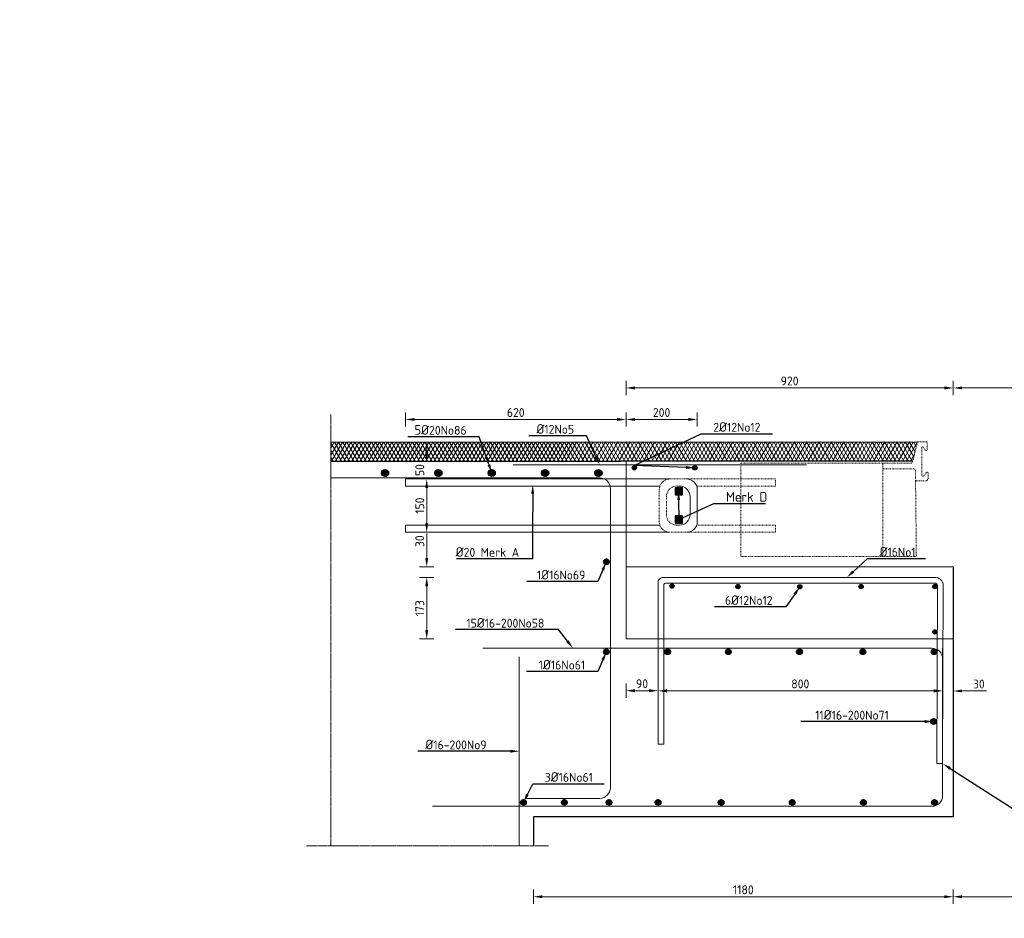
# Model space of a CAD drawing. Header units: millimetres. Extents: x -8028558 to 327273, y -63352 to 83293.
# Tile 78 of 195: x 98074 to 100842, y -21758 to -19231. Entities that reach past the tile are written whole.
import ezdxf
from ezdxf import colors
from ezdxf.entities.mleader import LeaderData, LeaderLine
from ezdxf.math import Vec2, Vec3

# ---------------------------------------------------------------- set-up
doc = ezdxf.new("R2010")
doc.units = ezdxf.units.MM
doc.linetypes.add('NLCS-HIDDEN', pattern=[4, 2, -2])
doc.linetypes.add('XX-AFBREEK', pattern=[7, 4, -1, 1, -1])
for name, color, linetype, lineweight in [('B-CO-BC-AFBREEKLIJN-G', 7, 'XX-AFBREEK', 18), ('B-CO-BC-BETONVORM-AD', 252, 'Continuous', 18), ('B-CO-BC-BETONVORM-GD', 90, 'Continuous', 25), ('B-CO-BC-STORTNAAD-G', 10, 'BC-STORTNAAD', 18), ('B-CO-BC-WAPENING-GD', 130, 'Continuous', 25), ('B-CO-BC-WAPENING_HOOFDWAPENING-G', 170, 'Continuous', 18), ('B-CO-BC-WAPENING_HOOFDWAPENING-GN', 140, 'NLCS-HIDDEN', 13), ('B-CO-SC-STAALVORM-GN', 10, 'NLCS-HIDDEN', 13), ('B-CO-VH-VERHARDING_ASFALT-A', 252, 'Continuous', 18), ('V-CO-BC-BETONVORM-M', 7, 'Continuous', 18), ('X-XX-AL-T25', 7, 'Continuous', 25), ('X-XX-AL-VERWIJZING-T25', 7, 'Continuous', 25)]:
    doc.layers.add(name, color=color, linetype=linetype, lineweight=lineweight)
doc.styles.add('NLCS-ISO-MM10-T25', font='NLCS-ISO.ttf', dxfattribs={"height": 25})
doc.linetypes.add('BC-STORTNAAD', pattern='A,15,-1,[175,NLCS.SHX,S=1,R=0,X=0,Y=0],-1', length=17)
doc.dimstyles.new('NLCS-MM10-T25-PIJL_L0_H0', dxfattribs={"dimscale": 10, "dimtxt": 2.5, "dimasz": 2.5, "dimexe": 2, "dimexo": 2, "dimgap": 0.7, "dimtad": 1, "dimdec": 0, "dimzin": 0, "dimdsep": 46, "dimtxsty": 'NLCS-ISO-MM10-T25', "dimcen": 0, "dimdle": 2, "dimclrd": 256, "dimclre": 256, "dimclrt": 256, "dimadec": 0, "dimazin": 0, "dimtfac": 1, "dimtdec": 3, "dimtofl": 0, "dimtmove": 0, "dimatfit": 3, "dimfxl": 2, "dimfxlon": 1, "dimtfillclr": 256, "dimtolj": 1, "dimtzin": 0, "dimlwd": -1, "dimlwe": -1, "dimarcsym": 0})

# ---------------------------------------------------------------- blocks, each defined once
blk = doc.blocks.new('*D1928')
at = {"layer": 'V-CO-BC-BETONVORM-M', "transparency": 16777216}
for p, q in [((99778.6, -20375.3), (99778.6, -20335.3)), ((99978.8, -20375.3), (99978.8, -20335.3)), ((99803.6, -20355.3), (99953.8, -20355.3))]:
    blk.add_line(p, q, dxfattribs=at)
for points in [[(99803.6, -20351.2), (99803.6, -20359.5), (99778.6, -20355.3)], [(99953.8, -20351.2), (99953.8, -20359.5), (99978.8, -20355.3)]]:
    blk.add_solid(points, dxfattribs=at)
at = {"layer": 'V-CO-BC-BETONVORM-M', "transparency": 16777216, "insert": (99878.7, -20335.8), "char_height": 25, "attachment_point": 5, "style": 'NLCS-ISO-MM10-T25'}
blk.add_mtext('\\A1;200', dxfattribs=at)
blk = doc.blocks.new('*D2006')
at = {"layer": 'V-CO-BC-BETONVORM-M', "transparency": 16777216}
for p, q in [((99518.6, -21677.4), (99518.6, -21717.4)), ((100673.6, -21697.4), (99543.6, -21697.4)), ((100698.6, -21677.4), (100698.6, -21717.4))]:
    blk.add_line(p, q, dxfattribs=at)
for points in [[(99543.6, -21693.2), (99543.6, -21701.6), (99518.6, -21697.4)], [(100673.6, -21693.2), (100673.6, -21701.6), (100698.6, -21697.4)]]:
    blk.add_solid(points, dxfattribs=at)
at = {"layer": 'V-CO-BC-BETONVORM-M', "transparency": 16777216, "insert": (100108.6, -21677.9), "char_height": 25, "attachment_point": 5, "style": 'NLCS-ISO-MM10-T25'}
blk.add_mtext('\\A1;1180', dxfattribs=at)
blk = doc.blocks.new('*D2007')
at = {"layer": 'V-CO-BC-BETONVORM-M', "transparency": 16777216}
for p, q in [((100698.6, -21677.4), (100698.6, -21717.4)), ((101131.6, -21697.4), (100723.6, -21697.4)), ((101156.6, -21677.4), (101156.6, -21717.4))]:
    blk.add_line(p, q, dxfattribs=at)
for points in [[(100723.6, -21693.2), (100723.6, -21701.6), (100698.6, -21697.4)], [(101131.6, -21693.2), (101131.6, -21701.6), (101156.6, -21697.4)]]:
    blk.add_solid(points, dxfattribs=at)
at = {"layer": 'V-CO-BC-BETONVORM-M', "transparency": 16777216, "insert": (100927.6, -21677.9), "char_height": 25, "attachment_point": 5, "style": 'NLCS-ISO-MM10-T25'}
blk.add_mtext('\\A1;Var', dxfattribs=at)
blk = doc.blocks.new('*D2010')
at = {"layer": 'V-CO-BC-BETONVORM-M', "transparency": 16777216}
for p, q in [((99778.6, -20286.7), (99778.6, -20246.7)), ((100698.6, -20286.7), (100698.6, -20246.7)), ((100673.6, -20266.7), (99803.6, -20266.7))]:
    blk.add_line(p, q, dxfattribs=at)
for points in [[(99803.6, -20262.5), (99803.6, -20270.8), (99778.6, -20266.7)], [(100673.6, -20262.5), (100673.6, -20270.8), (100698.6, -20266.7)]]:
    blk.add_solid(points, dxfattribs=at)
at = {"layer": 'V-CO-BC-BETONVORM-M', "transparency": 16777216, "insert": (100238.6, -20247.2), "char_height": 25, "attachment_point": 5, "style": 'NLCS-ISO-MM10-T25'}
blk.add_mtext('\\A1;920', dxfattribs=at)
blk = doc.blocks.new('*D2017')
at = {"layer": 'V-CO-BC-BETONVORM-M', "transparency": 16777216}
for p, q in [((99868.6, -21138.4), (99868.6, -21098.4)), ((99893.6, -21118.4), (100643.6, -21118.4)), ((100668.6, -21138.4), (100668.6, -21098.4))]:
    blk.add_line(p, q, dxfattribs=at)
for points in [[(99893.6, -21114.2), (99893.6, -21122.6), (99868.6, -21118.4)], [(100643.6, -21114.2), (100643.6, -21122.6), (100668.6, -21118.4)]]:
    blk.add_solid(points, dxfattribs=at)
at = {"layer": 'V-CO-BC-BETONVORM-M', "transparency": 16777216, "insert": (100268.6, -21098.9), "char_height": 25, "attachment_point": 5, "style": 'NLCS-ISO-MM10-T25'}
blk.add_mtext('\\A1;800', dxfattribs=at)
blk = doc.blocks.new('*D2018')
at = {"layer": 'V-CO-BC-BETONVORM-M', "transparency": 16777216}
for p, q in [((100643.6, -21118.8), (100618.6, -21118.8)), ((100668.6, -21138.8), (100668.6, -21098.8)), ((100698.6, -21138.8), (100698.6, -21098.8)), ((100723.6, -21118.8), (100792.6, -21118.8))]:
    blk.add_line(p, q, dxfattribs=at)
for points in [[(100643.6, -21114.7), (100643.6, -21123), (100668.6, -21118.8)], [(100723.6, -21114.7), (100723.6, -21123), (100698.6, -21118.8)]]:
    blk.add_solid(points, dxfattribs=at)
at = {"layer": 'V-CO-BC-BETONVORM-M', "transparency": 16777216, "insert": (100770.6, -21099.3), "char_height": 25, "attachment_point": 5, "style": 'NLCS-ISO-MM10-T25'}
blk.add_mtext('\\A1;30', dxfattribs=at)
blk = doc.blocks.new('*D2019')
at = {"layer": 'V-CO-BC-BETONVORM-M', "transparency": 16777216}
for p, q in [((99778.6, -21098), (99778.6, -21138)), ((99803.6, -21118), (99843.6, -21118)), ((99868.6, -21098), (99868.6, -21138))]:
    blk.add_line(p, q, dxfattribs=at)
for points in [[(99803.6, -21113.8), (99803.6, -21122.2), (99778.6, -21118)], [(99843.6, -21113.8), (99843.6, -21122.2), (99868.6, -21118)]]:
    blk.add_solid(points, dxfattribs=at)
at = {"layer": 'V-CO-BC-BETONVORM-M', "transparency": 16777216, "insert": (99823.6, -21098.5), "char_height": 25, "attachment_point": 5, "style": 'NLCS-ISO-MM10-T25'}
blk.add_mtext('\\A1;90', dxfattribs=at)
blk = doc.blocks.new('*D1996')
at = {"layer": 'V-CO-BC-BETONVORM-M', "transparency": 16777216}
for p, q in [((99158.6, -20375.3), (99158.6, -20335.3)), ((99778.6, -20375.3), (99778.6, -20335.3)), ((99183.6, -20355.3), (99753.6, -20355.3))]:
    blk.add_line(p, q, dxfattribs=at)
for points in [[(99183.6, -20351.2), (99183.6, -20359.5), (99158.6, -20355.3)], [(99753.6, -20351.2), (99753.6, -20359.5), (99778.6, -20355.3)]]:
    blk.add_solid(points, dxfattribs=at)
at = {"layer": 'V-CO-BC-BETONVORM-M', "transparency": 16777216, "insert": (99468.6, -20335.8), "char_height": 25, "attachment_point": 5, "style": 'NLCS-ISO-MM10-T25'}
blk.add_mtext('\\A1;620', dxfattribs=at)
blk = doc.blocks.new('*D1997')
at = {"layer": 'V-CO-BC-BETONVORM-M', "transparency": 16777216}
for p, q in [((99238.3, -20799.6), (99198.3, -20799.6)), ((99218.3, -20947.5), (99218.3, -20824.6)), ((99238.3, -20972.5), (99198.3, -20972.5))]:
    blk.add_line(p, q, dxfattribs=at)
for points in [[(99214.1, -20824.6), (99222.5, -20824.6), (99218.3, -20799.6)], [(99214.1, -20947.5), (99222.5, -20947.5), (99218.3, -20972.5)]]:
    blk.add_solid(points, dxfattribs=at)
at = {"layer": 'V-CO-BC-BETONVORM-M', "transparency": 16777216, "insert": (99198.8, -20886), "char_height": 25, "attachment_point": 5, "rotation": 90, "style": 'NLCS-ISO-MM10-T25'}
blk.add_mtext('\\A1;173', dxfattribs=at)
blk = doc.blocks.new('*D1998')
at = {"layer": 'V-CO-BC-BETONVORM-M', "transparency": 16777216}
for p, q in [((99218.3, -20744.6), (99218.3, -20675.6)), ((99238.3, -20769.6), (99198.3, -20769.6)), ((99238.3, -20799.6), (99198.3, -20799.6)), ((99218.3, -20824.6), (99218.3, -20849.6))]:
    blk.add_line(p, q, dxfattribs=at)
for points in [[(99214.1, -20744.6), (99222.5, -20744.6), (99218.3, -20769.6)], [(99214.1, -20824.6), (99222.5, -20824.6), (99218.3, -20799.6)]]:
    blk.add_solid(points, dxfattribs=at)
at = {"layer": 'V-CO-BC-BETONVORM-M', "transparency": 16777216, "insert": (99198.8, -20697.6), "char_height": 25, "attachment_point": 5, "rotation": 90, "style": 'NLCS-ISO-MM10-T25'}
blk.add_mtext('\\A1;30', dxfattribs=at)
blk = doc.blocks.new('*D1999')
at = {"layer": 'V-CO-BC-BETONVORM-M', "transparency": 16777216}
for p, q in [((99238.3, -20522.6), (99198.3, -20522.6)), ((99218.3, -20647.6), (99218.3, -20547.6)), ((99238.3, -20672.6), (99198.3, -20672.6))]:
    blk.add_line(p, q, dxfattribs=at)
for points in [[(99214.1, -20547.6), (99222.5, -20547.6), (99218.3, -20522.6)], [(99214.1, -20647.6), (99222.5, -20647.6), (99218.3, -20672.6)]]:
    blk.add_solid(points, dxfattribs=at)
at = {"layer": 'V-CO-BC-BETONVORM-M', "transparency": 16777216, "insert": (99198.8, -20597.6), "char_height": 25, "attachment_point": 5, "rotation": 90, "style": 'NLCS-ISO-MM10-T25'}
blk.add_mtext('\\A1;150', dxfattribs=at)
blk = doc.blocks.new('*D2000')
at = {"layer": 'V-CO-BC-BETONVORM-M', "transparency": 16777216}
for p, q in [((99218.3, -20447.6), (99218.3, -20422.6)), ((99238.3, -20472.6), (99198.3, -20472.6)), ((99238.3, -20522.6), (99198.3, -20522.6)), ((99218.3, -20547.6), (99218.3, -20572.6))]:
    blk.add_line(p, q, dxfattribs=at)
for points in [[(99214.1, -20447.6), (99222.5, -20447.6), (99218.3, -20472.6)], [(99214.1, -20547.6), (99222.5, -20547.6), (99218.3, -20522.6)]]:
    blk.add_solid(points, dxfattribs=at)
at = {"layer": 'V-CO-BC-BETONVORM-M', "transparency": 16777216, "insert": (99198.8, -20497.6), "char_height": 25, "attachment_point": 5, "rotation": 90, "style": 'NLCS-ISO-MM10-T25'}
blk.add_mtext('\\A1;50', dxfattribs=at)
blk = doc.blocks.new('*D2001')
at = {"layer": 'V-CO-BC-BETONVORM-M', "transparency": 16777216}
for p, q in [((100698.6, -20286.7), (100698.6, -20246.7)), ((101156.6, -20286.7), (101156.6, -20246.7)), ((101131.6, -20266.7), (100723.6, -20266.7))]:
    blk.add_line(p, q, dxfattribs=at)
for points in [[(100723.6, -20262.5), (100723.6, -20270.8), (100698.6, -20266.7)], [(101131.6, -20262.5), (101131.6, -20270.8), (101156.6, -20266.7)]]:
    blk.add_solid(points, dxfattribs=at)
at = {"layer": 'V-CO-BC-BETONVORM-M', "transparency": 16777216, "insert": (100927.6, -20247.2), "char_height": 25, "attachment_point": 5, "style": 'NLCS-ISO-MM10-T25'}
blk.add_mtext('\\A1;Var', dxfattribs=at)

msp = doc.modelspace()

# ---------------------------------------------------------------- hatches: boundary and pattern name
at = {"layer": 'B-CO-BC-BETONVORM-AD'}
h = msp.add_hatch(dxfattribs=at)
h.set_pattern_fill('ACO-BETON_GEWAPEND', color=256, pattern_type=2)
h.set_pattern_definition([(45, (-6990.9193, 7248.1163), (-1.414213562, 1.414213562), [])])
edge = h.paths.add_edge_path()
edge.add_arc((99802, -20491.1), 6, 180, 540, ccw=False)
h = msp.add_hatch(dxfattribs=at)
h.set_pattern_fill('ACO-BETON_GEWAPEND', color=256, pattern_type=2)
h.set_pattern_definition([(45, (-7150.5778, 7710.4752), (-1.414213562, 1.414213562), [])])
edge = h.paths.add_edge_path()
edge.add_arc((99101.2, -20505.9), 10, 0, 360)
h = msp.add_hatch(dxfattribs=at)
h.set_pattern_fill('ACO-BETON_GEWAPEND', color=256, pattern_type=2)
h.set_pattern_definition([(45, (-7000.5778, 7710.4752), (-1.414213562, 1.414213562), [])])
edge = h.paths.add_edge_path()
edge.add_arc((99251.2, -20505.9), 10, 0, 360)
h = msp.add_hatch(dxfattribs=at)
h.set_pattern_fill('ACO-BETON_GEWAPEND', color=256, pattern_type=2)
h.set_pattern_definition([(45, (-6850.5778, 7710.4752), (-1.414213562, 1.414213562), [])])
edge = h.paths.add_edge_path()
edge.add_arc((99401.2, -20505.9), 10, 0, 360)
h = msp.add_hatch(dxfattribs=at)
h.set_pattern_fill('ACO-BETON_GEWAPEND', color=256, pattern_type=2)
h.set_pattern_definition([(45, (-6700.5778, 7710.4752), (-1.414213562, 1.414213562), [])])
edge = h.paths.add_edge_path()
edge.add_arc((99551.2, -20505.9), 10, 0, 360)
h = msp.add_hatch(dxfattribs=at)
h.set_pattern_fill('ACO-BETON_GEWAPEND', color=256, pattern_type=2)
h.set_pattern_definition([(45, (-6550.5778, 7710.4752), (-1.414213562, 1.414213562), [])])
edge = h.paths.add_edge_path()
edge.add_arc((99701.2, -20505.9), 10, 0, 360)
h = msp.add_hatch(dxfattribs=at)
h.set_pattern_fill('ACO-BETON_GEWAPEND', color=256, pattern_type=2)
h.set_pattern_definition([(45, (-6820.5602, 7247.9007), (-1.414213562, 1.414213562), [])])
edge = h.paths.add_edge_path()
edge.add_arc((99972.3, -20491.3), 6, 180, 540, ccw=False)
h = msp.add_hatch(dxfattribs=at)
h.set_pattern_fill('ACO-BETON_GEWAPEND', color=256, pattern_type=2)
h.set_pattern_definition([(45, (-6528.3858, 7460.9361), (-1.414213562, 1.414213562), [])])
h.paths.add_polyline_path([(99731.4, -20755.4, 1), (99715.4, -20755.4, 1)])
h = msp.add_hatch(dxfattribs=at)
h.set_pattern_fill('ACO-BETON_GEWAPEND', color=256, pattern_type=2)
h.set_pattern_definition([(45, (-5822.0125, 6915.2522), (-1.414213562, 1.414213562), [])])
edge = h.paths.add_edge_path()
edge.add_arc((99907.9, -20824), 6, 180, 540, ccw=False)
h = msp.add_hatch(dxfattribs=at)
h.set_pattern_fill('ACO-BETON_GEWAPEND', color=256, pattern_type=2)
h.set_pattern_definition([(45, (-6007.4835, 6913.979), (-1.414213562, 1.414213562), [])])
edge = h.paths.add_edge_path()
edge.add_arc((100093.3, -20825.3), 6, 180, 540, ccw=False)
h = msp.add_hatch(dxfattribs=at)
h.set_pattern_fill('ACO-BETON_GEWAPEND', color=256, pattern_type=2)
h.set_pattern_definition([(45, (-6181.4815, 6913.342), (-1.414213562, 1.414213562), [])])
edge = h.paths.add_edge_path()
edge.add_arc((100267.3, -20825.9), 6, 180, 540, ccw=False)
h = msp.add_hatch(dxfattribs=at)
h.set_pattern_fill('ACO-BETON_GEWAPEND', color=256, pattern_type=2)
h.set_pattern_definition([(45, (-6353.512, 6914.0308), (-1.414213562, 1.414213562), [])])
edge = h.paths.add_edge_path()
edge.add_arc((100439.4, -20825.2), 6, 180, 540, ccw=False)
h = msp.add_hatch(dxfattribs=at)
h.set_pattern_fill('ACO-BETON_GEWAPEND', color=256, pattern_type=2)
h.set_pattern_definition([(45, (-6539.0751, 6914.0308), (-1.414213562, 1.414213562), [])])
edge = h.paths.add_edge_path()
edge.add_arc((100647, -20825.2), 6, 180, 540, ccw=False)
h = msp.add_hatch(dxfattribs=at)
h.set_pattern_fill('ACO-BETON_GEWAPEND', color=256, pattern_type=2)
h.set_pattern_definition([(45, (-6539.0751, 6786.5714), (-1.414213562, 1.414213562), [])])
edge = h.paths.add_edge_path()
edge.add_arc((100647, -20952.7), 6, 180, 540, ccw=False)
h = msp.add_hatch(dxfattribs=at)
h.set_pattern_fill('ACO-BETON_GEWAPEND', color=256, pattern_type=2)
h.set_pattern_definition([(45, (-6528.3858, 7207.742), (-1.414213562, 1.414213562), [])])
h.paths.add_polyline_path([(99731.4, -21008.6, 1), (99715.4, -21008.6, 1)])
h = msp.add_hatch(dxfattribs=at)
h.set_pattern_fill('ACO-BETON_GEWAPEND', color=256, pattern_type=2)
h.set_pattern_definition([(45, (-6356.2028, 7207.742), (-1.414213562, 1.414213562), [])])
h.paths.add_polyline_path([(99903.5, -21008.6, 1), (99887.5, -21008.6, 1)])
h = msp.add_hatch(dxfattribs=at)
h.set_pattern_fill('ACO-BETON_GEWAPEND', color=256, pattern_type=2)
h.set_pattern_definition([(45, (-6185.3833, 7207.742), (-1.414213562, 1.414213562), [])])
h.paths.add_polyline_path([(100074.4, -21008.6, 1), (100058.4, -21008.6, 1)])
h = msp.add_hatch(dxfattribs=at)
h.set_pattern_fill('ACO-BETON_GEWAPEND', color=256, pattern_type=2)
h.set_pattern_definition([(45, (-5985.3833, 7207.742), (-1.414213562, 1.414213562), [])])
h.paths.add_polyline_path([(100274.4, -21008.6, 1), (100258.4, -21008.6, 1)])
h = msp.add_hatch(dxfattribs=at)
h.set_pattern_fill('ACO-BETON_GEWAPEND', color=256, pattern_type=2)
h.set_pattern_definition([(45, (-5807.1937, 7207.742), (-1.414213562, 1.414213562), [])])
h.paths.add_polyline_path([(100452.6, -21008.6, 1), (100436.6, -21008.6, 1)])
h = msp.add_hatch(dxfattribs=at)
h.set_pattern_fill('ACO-BETON_GEWAPEND', color=256, pattern_type=2)
h.set_pattern_definition([(45, (-5607.1937, 7207.742), (-1.414213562, 1.414213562), [])])
h.paths.add_polyline_path([(100652.6, -21008.6, 1), (100636.6, -21008.6, 1)])
h = msp.add_hatch(dxfattribs=at)
h.set_pattern_fill('ACO-BETON_GEWAPEND', color=256, pattern_type=2)
h.set_pattern_definition([(45, (-5650.463, 7113.8704), (-1.414213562, 1.414213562), [])])
h.paths.add_polyline_path([(100651.4, -21204.6, 1), (100635.4, -21204.6, 1)])
h = msp.add_hatch(dxfattribs=at)
h.set_pattern_fill('ACO-BETON_GEWAPEND', color=256, pattern_type=2)
h.set_pattern_definition([(45, (-5584.6231, 7203.0579), (-1.414213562, 1.414213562), [])])
h.paths.add_polyline_path([(99498.2, -21432, 1), (99482.2, -21432, 1)])
h = msp.add_hatch(dxfattribs=at)
h.set_pattern_fill('ACO-BETON_GEWAPEND', color=256, pattern_type=2)
h.set_pattern_definition([(45, (-5655.2596, 7203.0579), (-1.414213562, 1.414213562), [])])
h.paths.add_polyline_path([(99613.2, -21432, 1), (99597.2, -21432, 1)])
h = msp.add_hatch(dxfattribs=at)
h.set_pattern_fill('ACO-BETON_GEWAPEND', color=256, pattern_type=2)
h.set_pattern_definition([(45, (-6528.2376, 7203.0579), (-1.414213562, 1.414213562), [])])
h.paths.add_polyline_path([(99738.9, -21432, 1), (99722.9, -21432, 1)])
h = msp.add_hatch(dxfattribs=at)
h.set_pattern_fill('ACO-BETON_GEWAPEND', color=256, pattern_type=2)
h.set_pattern_definition([(45, (-6390.4515, 7203.0579), (-1.414213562, 1.414213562), [])])
h.paths.add_polyline_path([(99876.7, -21432, 1), (99860.7, -21432, 1)])
h = msp.add_hatch(dxfattribs=at)
h.set_pattern_fill('ACO-BETON_GEWAPEND', color=256, pattern_type=2)
h.set_pattern_definition([(45, (-6213.1865, 7203.0579), (-1.414213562, 1.414213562), [])])
h.paths.add_polyline_path([(100054, -21432, 1), (100038, -21432, 1)])
h = msp.add_hatch(dxfattribs=at)
h.set_pattern_fill('ACO-BETON_GEWAPEND', color=256, pattern_type=2)
h.set_pattern_definition([(45, (-6013.1865, 7203.0579), (-1.414213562, 1.414213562), [])])
h.paths.add_polyline_path([(100254, -21432, 1), (100238, -21432, 1)])
h = msp.add_hatch(dxfattribs=at)
h.set_pattern_fill('ACO-BETON_GEWAPEND', color=256, pattern_type=2)
h.set_pattern_definition([(45, (-5813.1865, 7203.0579), (-1.414213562, 1.414213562), [])])
h.paths.add_polyline_path([(100454, -21432, 1), (100438, -21432, 1)])
h = msp.add_hatch(dxfattribs=at)
h.set_pattern_fill('ACO-BETON_GEWAPEND', color=256, pattern_type=2)
h.set_pattern_definition([(45, (-5613.1865, 7203.0579), (-1.414213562, 1.414213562), [])])
h.paths.add_polyline_path([(100654, -21432, 1), (100638, -21432, 1)])
at = {"layer": 'B-CO-VH-VERHARDING_ASFALT-A'}
h = msp.add_hatch(dxfattribs=at)
h.set_pattern_fill('AVH-ASFALT', color=256, scale=10, pattern_type=2)
h.set_pattern_definition([(60, (100049.815, -12928.484), (-8.660254, 5), []), (120, (100049.815, -12928.484), (-8.660254, -5), [])])
h.paths.add_polyline_path([(99764.6, -20472.6), (99789, -20418.6), (98948.6, -20419), (98948.6, -20472.6)])
h.paths.add_polyline_path([(99789, -20418.6), (99764.6, -20472.6), (100584.7, -20472.2), (100598.4, -20418.1), (100134.9, -20418.4), (99870.6, -20418.6)])
h.paths.add_polyline_path([(99870.6, -20418.6), (100134.9, -20418.4), (100129.8, -20418.4)], flags=16)
h.paths.add_polyline_path([(101256.7, -20418.1), (101271.7, -20472.4), (102066.2, -20418.6)])
h.paths.add_polyline_path([(102906.6, -20472.9), (102906.6, -20419), (102066.2, -20418.6), (101271.7, -20472.4), (102090.5, -20472.6)])
at = {"layer": 'X-XX-AL-T25', "true_color": 0x636466}
h = msp.add_hatch(color=251, dxfattribs=at)
h.dxf.hatch_style = 1
h.paths.add_polyline_path([(99937.1, -20547.2), (99917.1, -20547.2), (99917.1, -20567.2), (99937.1, -20567.2)])
h = msp.add_hatch(color=251, dxfattribs=at)
h.dxf.hatch_style = 1
h.paths.add_polyline_path([(99937.1, -20626.6), (99917.1, -20626.6), (99917.1, -20646.6), (99937.1, -20646.6)])

# ---------------------------------------------------------------- linework, layer by layer
at = {"layer": 'B-CO-BC-AFBREEKLIJN-G', "flags": 128}
for points in [[(98948.6, -20341), (98948.6, -20731.1)], [(98948.6, -20731.1), (98948.6, -21553.8)], [(99560.8, -21553.8), (98880.3, -21553.8)]]:
    msp.add_lwpolyline(points, dxfattribs=at)
at = {"layer": 'B-CO-BC-BETONVORM-GD'}
msp.add_line((100698.6, -20769.6), (100698.6, -20972.5), dxfattribs=at)
at = {"layer": 'B-CO-BC-BETONVORM-GD', "flags": 128}
for points in [[(98948.6, -20419), (100598.4, -20418.1)], [(98948.6, -20472.6), (99764.6, -20472.6)], [(100584.7, -20472.2), (99764.6, -20472.6)], [(100698.6, -20968.5), (100698.6, -21473)], [(100698.6, -21473), (99518.6, -21473)], [(99518.6, -21473), (99518.6, -21553.8)]]:
    msp.add_lwpolyline(points, dxfattribs=at)
at = {"layer": 'B-CO-BC-STORTNAAD-G'}
msp.add_line((99778.6, -20769.6), (100698.6, -20769.6), dxfattribs=at)
at = {"layer": 'B-CO-BC-STORTNAAD-G', "flags": 128}
for points in [[(99778.6, -20472.6), (99778.6, -20731.1)], [(99778.6, -20731.1), (99778.6, -20972.5)], [(99778.6, -20972.5), (100698.6, -20972.5)]]:
    msp.add_lwpolyline(points, dxfattribs=at)
at = {"layer": 'B-CO-BC-WAPENING-GD'}
for points in [[(99917.1, -20567.2), (99937.1, -20567.2), (99937.1, -20547.2), (99917.1, -20547.2)], [(99917.1, -20646.6), (99937.1, -20646.6), (99937.1, -20626.6), (99917.1, -20626.6)]]:
    msp.add_lwpolyline(points, close=True, dxfattribs=at)
for centre, radius in [((99802, -20491.1), 6), ((99101.2, -20505.9), 10), ((99251.2, -20505.9), 10), ((99401.2, -20505.9), 10), ((99551.2, -20505.9), 10), ((99701.2, -20505.9), 10), ((99972.3, -20491.3), 6), ((99723.4, -20755.4), 8), ((99907.9, -20824), 6), ((100093.3, -20825.3), 6), ((100267.3, -20825.9), 6), ((100439.4, -20825.2), 6), ((100647, -20825.2), 6), ((100647, -20952.7), 6), ((99723.4, -21008.6), 8), ((99895.5, -21008.6), 8), ((100066.4, -21008.6), 8), ((100266.4, -21008.6), 8), ((100444.6, -21008.6), 8), ((100644.6, -21008.6), 8), ((100643.4, -21204.6), 8), ((99490.2, -21432), 8), ((99605.2, -21432), 8), ((99730.9, -21432), 8), ((99868.7, -21432), 8), ((100046, -21432), 8), ((100246, -21432), 8), ((100446, -21432), 8), ((100646, -21432), 8)]:
    msp.add_circle(centre, radius, dxfattribs=at)
at = {"layer": 'B-CO-BC-WAPENING_HOOFDWAPENING-G', "flags": 128}
for points in [[(99461.2, -20483.1), (100285.9, -20483.1)], [(98948.6, -20519.5), (99704.6, -20519.5)], [(99902.2, -20522.6), (99158.6, -20522.6), (99158.6, -20542.6), (99873.9, -20542.6)], [(99734.6, -20549.5), (99734.6, -20748.3)], [(99928.8, -20542.6), (99922.2, -20542.6)], [(99978.8, -20642.6), (99978.8, -20552.6)], [(99958.8, -20572.6), (99958.8, -20622.6)], [(99873.9, -20652.6), (99158.6, -20652.6), (99158.6, -20672.6), (99902.2, -20672.6)], [(99922.2, -20652.6), (99928.8, -20652.6)], [(99868.6, -20814.8), (99868.6, -21268.7)], [(100646.3, -20799.6), (99882.9, -20799.6)], [(100646.3, -20815.6), (99889.6, -20815.6)], [(99884.6, -20819.2), (99884.6, -21268.7)], [(100670.5, -20822), (100668.6, -21323), (100652.6, -21323), (100654.5, -20822.6)], [(99376.1, -20998.5), (100638.6, -20998.5)], [(100668.6, -20998.5), (100668.6, -21413)], [(99478.6, -21553.8), (99478.6, -21022.7)], [(100638.6, -21443), (99234.4, -21443)]]:
    msp.add_lwpolyline(points, dxfattribs=at)
for points in [[(99734.6, -20549.5, 0.414214), (99704.6, -20519.5)], [(99978.8, -20552.6, 0.414214), (99948.8, -20522.6)], [(99958.8, -20572.6, 0.414214), (99928.8, -20542.6)], [(99928.8, -20652.6, 0.414214), (99958.8, -20622.6)], [(99948.8, -20672.6, 0.414214), (99978.8, -20642.6)], [(99495.8, -21420.7), (99704.6, -21420.7, 0.414214), (99734.6, -21390.7), (99734.6, -20731.1)], [(99868.6, -20814.8, -0.426822), (99882.9, -20799.6)], [(100646.3, -20799.6, -0.416681), (100670.5, -20822)], [(100646.3, -20815.6, -0.440091), (100654.5, -20822.6)], [(100668.6, -21028.5, 0.414214), (100638.6, -20998.5)], [(100638.6, -21443, 0.414214), (100668.6, -21413)]]:
    msp.add_lwpolyline(points, format="xyb", dxfattribs=at)
at = {"layer": 'B-CO-BC-WAPENING_HOOFDWAPENING-G', "ltscale": 500, "flags": 128}
msp.add_lwpolyline([(99884.6, -20819.2, -0.324783), (99889.6, -20815.6)], format="xyb", dxfattribs=at)
msp.add_lwpolyline([(99868.6, -21268.7), (99884.6, -21268.7)], dxfattribs=at)
at = {"layer": 'B-CO-BC-WAPENING_HOOFDWAPENING-GN', "flags": 128}
for points in [[(99902.2, -20522.6, 0.414214), (99872.2, -20552.6)], [(99922.2, -20542.6, 0.414214), (99892.2, -20572.6)], [(99892.2, -20622.6, 0.414214), (99922.2, -20652.6)], [(99872.2, -20642.6, 0.414214), (99902.2, -20672.6)]]:
    msp.add_lwpolyline(points, format="xyb", dxfattribs=at)
for points in [[(99902.2, -20522.6), (100199.2, -20522.6), (100199.2, -20542.6), (99977.1, -20542.6)], [(99872.2, -20642.6), (99872.2, -20552.6)], [(99892.2, -20572.6), (99892.2, -20622.6)], [(100199.2, -20672.6), (99902.2, -20672.6)], [(99977.1, -20652.6), (100199.2, -20652.6)], [(100199.2, -20652.6), (100199.2, -20672.6)]]:
    msp.add_lwpolyline(points, dxfattribs=at)
at = {"layer": 'B-CO-SC-STAALVORM-GN', "flags": 128}
msp.add_lwpolyline([(100500.6, -20478), (100583.2, -20478), (100598.4, -20418.1), (100625.6, -20418.1), (100625.6, -20440.1, -0.752271), (100620.3, -20441.6), (100614.5, -20433.3, 0.554672), (100610.1, -20433.5), (100610.1, -20511.6, 0.596279), (100615.2, -20514.4), (100623.7, -20504.1, -0.565379), (100628.2, -20504.8), (100628.2, -20519.8, -0.441118), (100619.3, -20528), (100592.7, -20528), (100592.7, -20499.9, 0.438127), (100586.7, -20494.4), (100501.1, -20494.4), (100500.6, -20478)], format="xyb", dxfattribs=at)
at = {"layer": 'B-CO-SC-STAALVORM-GN'}
msp.add_lwpolyline([(100101.6, -20478), (100101.6, -20740.3), (100500.6, -20740.3), (100500.6, -20478)], close=True, dxfattribs=at)
at = {"layer": 'B-CO-SC-STAALVORM-GN', "flags": 128}
msp.add_lwpolyline([(100500.6, -20740.3), (100594.9, -20740.3), (100592.7, -20528)], dxfattribs=at)

# ---------------------------------------------------------------- dimensions: what is measured, and where the dimension line sits
at = {"layer": 'V-CO-BC-BETONVORM-M'}
for base, p1, p2, picture, middle in [((99778.6, -20266.7), (100698.6, -20968.5), (99778.6, -20968.5), '*D2010', (100238.6, -20247.2)), ((99778.6, -20355.3), (99158.6, -20532.6), (99778.6, -20597.6), '*D1996', (99468.6, -20335.8)), ((99978.8, -20355.3), (99778.6, -20472.6), (99978.8, -20597.6), '*D1928', (99878.7, -20335.8)), ((99518.6, -21697.4), (100698.6, -21473), (99518.6, -21473), '*D2006', (100108.6, -21677.9))]:
    dim = msp.add_linear_dim(base=base, p1=p1, p2=p2, dimstyle='NLCS-MM10-T25-PIJL_L0_H0', dxfattribs=at)
    dim.commit()
    dim.dimension.update_dxf_attribs({"geometry": picture, "text_midpoint": middle})
for base, p1, p2, picture, middle in [((100698.6, -20266.7), (101156.6, -20972.5), (100698.6, -20769.6), '*D2001', (100927.6, -20247.2)), ((100698.6, -21697.4), (101156.6, -21473), (100698.6, -21473), '*D2007', (100927.6, -21677.9))]:
    dim = msp.add_linear_dim(base=base, p1=p1, p2=p2, text='Var', dimstyle='NLCS-MM10-T25-PIJL_L0_H0', dxfattribs=at)
    dim.commit()
    dim.dimension.update_dxf_attribs({"geometry": picture, "text_midpoint": middle})
for base, p1, p2, angle, picture, middle in [((99218.3, -20472.6), (99430.4, -20522.6), (99356.6, -20472.6), 90, '*D2000', (99198.8, -20497.6)), ((99218.3, -20522.6), (99479.4, -20672.6), (99530.4, -20522.6), 90, '*D1999', (99198.8, -20597.6)), ((99218.3, -20769.6), (99882.9, -20799.6), (99778.6, -20769.6), 90, '*D1998', (99198.8, -20697.6)), ((99218.3, -20799.6), (99778.6, -20972.5), (99882.9, -20799.6), 90, '*D1997', (99198.8, -20886)), ((99868.6, -21118), (99778.6, -20968.5), (99868.6, -20968.5), 180, '*D2019', (99823.6, -21098.5)), ((100668.6, -21118.4), (99868.6, -21261.2), (100668.6, -21323), 180, '*D2017', (100268.6, -21098.9)), ((100698.6, -21118.8), (100668.6, -21323), (100698.6, -21323.4), 180, '*D2018', (100770.6, -21099.3))]:
    dim = msp.add_linear_dim(base=base, p1=p1, p2=p2, angle=angle, dimstyle='NLCS-MM10-T25-PIJL_L0_H0', dxfattribs=at)
    dim.commit()
    dim.dimension.update_dxf_attribs({"geometry": picture, "text_midpoint": middle})

# ---------------------------------------------------------------- leaders
at = {"layer": 'X-XX-AL-VERWIJZING-T25'}
ml = msp.add_multileader_mtext('Standard', dxfattribs=at)
ml.set_content('Merk B', color=256, style='NLCS-ISO-MM10-T25')
ml.set_leader_properties(color=256, linetype='ByLayer', lineweight=-1)
ml.build(insert=Vec2(0, 0))
ml.multileader.update_dxf_attribs({"text_left_attachment_type": 5, "text_right_attachment_type": 5, "dogleg_length": 25, "arrow_head_size": 25})
ctx = ml.context
ctx.base_point, ctx.char_height, ctx.arrow_head_size, ctx.landing_gap_size, ctx.plane_origin = Vec3(137517.8, -36029.7), 25, 25, 9, Vec3(137783.2, -36013.1)
ctx.left_attachment, ctx.right_attachment = 5, 5
notes = []
notes.append((ctx, [(0, (0, 0, 0), (0, 0), (1, 0), 1, [])]))
ctx.mtext.insert, ctx.mtext.flow_direction = Vec3(137526.8, -35999.7), 5
ml = msp.add_multileader_mtext('Standard', dxfattribs=at)
ml.set_content('{\\H1.08333x;5Ø}20No86', color=256, style='NLCS-ISO-MM10-T25')
ml.set_leader_properties(color=256, linetype='ByLayer', lineweight=-1)
ml.build(insert=Vec2(0, 0))
ml.multileader.update_dxf_attribs({"text_left_attachment_type": 5, "text_right_attachment_type": 5, "dogleg_length": 25, "arrow_head_size": 25})
ctx = ml.context
ctx.base_point, ctx.char_height, ctx.arrow_head_size, ctx.landing_gap_size, ctx.plane_origin = Vec3(99174.7, -20403.7), 25, 25, 9, Vec3(99531.9, -20521.9)
ctx.left_attachment, ctx.right_attachment = 5, 5
notes.append((ctx, [(0, (1, 1, 0), (99366.1, -20403.7), (-1, 0), 25, [(0, [(99401.2, -20505.9)], 0, [])])]))
ctx.mtext.insert, ctx.mtext.flow_direction = Vec3(99183.7, -20371.2), 5
ml = msp.add_multileader_mtext('Standard', dxfattribs=at)
ml.set_content('{\\H1.08333x;Ø}12No5', color=256, style='NLCS-ISO-MM10-T25')
ml.set_leader_properties(color=256, linetype='ByLayer', lineweight=-1)
ml.build(insert=Vec2(0, 0))
ml.multileader.update_dxf_attribs({"text_left_attachment_type": 5, "text_right_attachment_type": 5, "dogleg_length": 25, "arrow_head_size": 25})
ctx = ml.context
ctx.base_point, ctx.char_height, ctx.arrow_head_size, ctx.landing_gap_size, ctx.plane_origin = Vec3(99517.9, -20400.9), 25, 25, 9, Vec3(99835.1, -20499.1)
ctx.left_attachment, ctx.right_attachment = 5, 5
notes.append((ctx, [(0, (1, 1, 0), (99667.8, -20400.9), (-1, 0), 25, [(0, [(99704.4, -20483.1)], 0, [])])]))
ctx.mtext.insert, ctx.mtext.flow_direction = Vec3(99526.9, -20368.4), 5
ml = msp.add_multileader_mtext('Standard', dxfattribs=at)
ml.set_content('2{\\H1.08333x;Ø}12No12', color=256, style='NLCS-ISO-MM10-T25')
ml.set_leader_properties(color=256, linetype='ByLayer', lineweight=-1)
ml.build(insert=Vec2(0, 0))
ml.multileader.update_dxf_attribs({"text_left_attachment_type": 5, "text_right_attachment_type": 5, "dogleg_length": 25, "arrow_head_size": 25})
ctx = ml.context
ctx.base_point, ctx.char_height, ctx.arrow_head_size, ctx.landing_gap_size, ctx.plane_origin = Vec3(100014.9, -20395.3), 25, 25, 9, Vec3(100113.8, -20503.7)
ctx.left_attachment, ctx.right_attachment = 5, 5
notes.append((ctx, [(1, (1, 1, 0), (99989.9, -20395.3), (1, 0), 25, [(1, [(99972.3, -20491.3), (99802, -20485.1)], 0, [])])]))
ctx.mtext.insert, ctx.mtext.flow_direction = Vec3(100023.9, -20362.8), 5
ml = msp.add_multileader_mtext('Standard', dxfattribs=at)
ml.set_content('{\\H1.08333x;Ø}20 Merk A', color=256, style='NLCS-ISO-MM10-T25')
ml.set_leader_properties(color=256, linetype='ByLayer', lineweight=-1)
ml.build(insert=Vec2(0, 0))
ml.multileader.update_dxf_attribs({"text_left_attachment_type": 5, "text_right_attachment_type": 5, "dogleg_length": 25, "arrow_head_size": 25})
ctx = ml.context
ctx.base_point, ctx.char_height, ctx.arrow_head_size, ctx.landing_gap_size, ctx.plane_origin = Vec3(99290.7, -20746.9), 25, 25, 9, Vec3(99647, -20554.6)
ctx.left_attachment, ctx.right_attachment = 5, 5
notes.append((ctx, [(0, (1, 1, 0), (99515.6, -20746.9), (-1, 0), 25, [(1, [(99516.3, -20538.6), (99515.9, -20668.6)], 0, [])])]))
ctx.mtext.insert, ctx.mtext.flow_direction = Vec3(99299.7, -20714.4), 5
ml = msp.add_multileader_mtext('Standard', dxfattribs=at)
ml.set_content('{\\H1.08333x;Merk D}', color=256, style='NLCS-ISO-MM10-T25')
ml.set_leader_properties(color=256, linetype='ByLayer', lineweight=-1)
ml.build(insert=Vec2(0, 0))
ml.multileader.update_dxf_attribs({"text_left_attachment_type": 5, "text_right_attachment_type": 5, "dogleg_length": 25, "arrow_head_size": 25})
ctx = ml.context
ctx.base_point, ctx.char_height, ctx.arrow_head_size, ctx.landing_gap_size, ctx.plane_origin = Vec3(100050.5, -20592), 25, 25, 9, Vec3(99701.6, -20569.3)
ctx.left_attachment, ctx.right_attachment = 5, 5
notes.append((ctx, [(1, (1, 1, 0), (100025.5, -20592), (1, 0), 25, [(1, [(99926.3, -20556.8), (99927.4, -20636.7)], 0, [])])]))
ctx.mtext.insert, ctx.mtext.flow_direction = Vec3(100059.5, -20559.5), 5
ml = msp.add_multileader_mtext('Standard', dxfattribs=at)
ml.set_content('{\\H1.08333x;Ø}16No1', color=256, style='NLCS-ISO-MM10-T25')
ml.set_leader_properties(color=256, linetype='ByLayer', lineweight=-1)
ml.build(insert=Vec2(0, 0))
ml.multileader.update_dxf_attribs({"text_left_attachment_type": 5, "text_right_attachment_type": 5, "dogleg_length": 25, "arrow_head_size": 25})
ctx = ml.context
ctx.base_point, ctx.char_height, ctx.arrow_head_size, ctx.landing_gap_size, ctx.plane_origin = Vec3(100482.5, -20746.2), 25, 25, 9, Vec3(100213.3, -20847.8)
ctx.left_attachment, ctx.right_attachment = 5, 5
notes.append((ctx, [(0, (1, 1, 0), (100457.5, -20746.2), (1, 0), 25, [(0, [(100399.4, -20799.6)], 0, [])])]))
ctx.mtext.insert, ctx.mtext.flow_direction = Vec3(100491.5, -20713.7), 5
ml = msp.add_multileader_mtext('Standard', dxfattribs=at)
ml.set_content('1{\\H1.08333x;Ø}16No69', color=256, style='NLCS-ISO-MM10-T25')
ml.set_leader_properties(color=256, linetype='ByLayer', lineweight=-1)
ml.build(insert=Vec2(0, 0))
ml.multileader.update_dxf_attribs({"text_left_attachment_type": 5, "text_right_attachment_type": 5, "dogleg_length": 25, "arrow_head_size": 25})
ctx = ml.context
ctx.base_point, ctx.char_height, ctx.arrow_head_size, ctx.landing_gap_size, ctx.plane_origin = Vec3(99519.2, -20810.6), 25, 25, 9, Vec3(99139.8, -21031.7)
ctx.left_attachment, ctx.right_attachment = 5, 5
notes.append((ctx, [(1, (1, 1, 0), (99699.3, -20810.6), (-1, 0), 25, [(0, [(99723.4, -20755.4)], 0, [])])]))
ctx.mtext.insert, ctx.mtext.flow_direction = Vec3(99528.2, -20778.1), 5
ml = msp.add_multileader_mtext('Standard', dxfattribs=at)
ml.set_content('6{\\H1.08333x;Ø}12No12', color=256, style='NLCS-ISO-MM10-T25')
ml.set_leader_properties(color=256, linetype='ByLayer', lineweight=-1)
ml.build(insert=Vec2(0, 0))
ml.multileader.update_dxf_attribs({"text_left_attachment_type": 5, "text_right_attachment_type": 5, "dogleg_length": 25, "arrow_head_size": 25})
ctx = ml.context
ctx.base_point, ctx.char_height, ctx.arrow_head_size, ctx.landing_gap_size, ctx.plane_origin = Vec3(100047.8, -20882.2), 25, 25, 9, Vec3(100081.2, -20874.7)
ctx.left_attachment, ctx.right_attachment = 5, 5
notes.append((ctx, [(1, (1, 1, 0), (100227.9, -20882.2), (-1, 0), 25, [(0, [(100267.3, -20826.6)], 0, [])])]))
ctx.mtext.insert, ctx.mtext.flow_direction = Vec3(100056.8, -20849.7), 5
ml = msp.add_multileader_mtext('Standard', dxfattribs=at)
ml.set_content('15{\\H1.08333x;Ø}16-200No58', color=256, style='NLCS-ISO-MM10-T25')
ml.set_leader_properties(color=256, linetype='ByLayer', lineweight=-1)
ml.build(insert=Vec2(0, 0))
ml.multileader.update_dxf_attribs({"text_left_attachment_type": 5, "text_right_attachment_type": 5, "dogleg_length": 25, "arrow_head_size": 25})
ctx = ml.context
ctx.base_point, ctx.char_height, ctx.arrow_head_size, ctx.landing_gap_size, ctx.plane_origin = Vec3(99320.8, -20946.1), 25, 25, 9, Vec3(99013.7, -21274.8)
ctx.left_attachment, ctx.right_attachment = 5, 5
notes.append((ctx, [(1, (1, 1, 0), (99588.4, -20946.1), (-1, 0), 25, [(0, [(99629.3, -20998.5)], 0, [])])]))
ctx.mtext.insert, ctx.mtext.flow_direction = Vec3(99329.8, -20913.6), 5
ml = msp.add_multileader_mtext('Standard', dxfattribs=at)
ml.set_content('1{\\H1.08333x;Ø}16No61', color=256, style='NLCS-ISO-MM10-T25')
ml.set_leader_properties(color=256, linetype='ByLayer', lineweight=-1)
ml.build(insert=Vec2(0, 0))
ml.multileader.update_dxf_attribs({"text_left_attachment_type": 5, "text_right_attachment_type": 5, "dogleg_length": 25, "arrow_head_size": 25})
ctx = ml.context
ctx.base_point, ctx.char_height, ctx.arrow_head_size, ctx.landing_gap_size, ctx.plane_origin = Vec3(99524.2, -21063.8), 25, 25, 9, Vec3(99139.8, -21284.9)
ctx.left_attachment, ctx.right_attachment = 5, 5
notes.append((ctx, [(1, (1, 1, 0), (99699.3, -21063.8), (-1, 0), 25, [(0, [(99723.4, -21008.6)], 0, [])])]))
ctx.mtext.insert, ctx.mtext.flow_direction = Vec3(99533.2, -21031.3), 5
ml = msp.add_multileader_mtext('Standard', dxfattribs=at)
ml.set_content('11{\\H1.08333x;Ø}16-200No71', color=256, style='NLCS-ISO-MM10-T25')
ml.set_leader_properties(color=256, linetype='ByLayer', lineweight=-1)
ml.build(insert=Vec2(0, 0))
ml.multileader.update_dxf_attribs({"text_left_attachment_type": 5, "text_right_attachment_type": 5, "dogleg_length": 25, "arrow_head_size": 25})
ctx = ml.context
ctx.base_point, ctx.char_height, ctx.arrow_head_size, ctx.landing_gap_size, ctx.plane_origin = Vec3(100301.5, -21204.8), 25, 25, 9, Vec3(100059.8, -21480.8)
ctx.left_attachment, ctx.right_attachment = 5, 5
notes.append((ctx, [(1, (1, 1, 0), (100559.1, -21204.8), (-1, 0), 25, [(0, [(100643.4, -21204.6)], 0, [])])]))
ctx.mtext.insert, ctx.mtext.flow_direction = Vec3(100310.5, -21172.3), 5
ml = msp.add_multileader_mtext('Standard', dxfattribs=at)
ml.set_content('{\\H1.08333x;Ø}16-200No9', color=256, style='NLCS-ISO-MM10-T25')
ml.set_leader_properties(color=256, linetype='ByLayer', lineweight=-1)
ml.build(insert=Vec2(0, 0))
ml.multileader.update_dxf_attribs({"text_left_attachment_type": 5, "text_right_attachment_type": 5, "dogleg_length": 25, "arrow_head_size": 25})
ctx = ml.context
ctx.base_point, ctx.char_height, ctx.arrow_head_size, ctx.landing_gap_size, ctx.plane_origin = Vec3(99205.6, -21288.3), 25, 25, 9, Vec3(98895, -21564.5)
ctx.left_attachment, ctx.right_attachment = 5, 5
notes.append((ctx, [(1, (1, 1, 0), (99425.4, -21288.3), (-1, 0), 25, [(0, [(99478.6, -21288.2)], 0, [])])]))
ctx.mtext.insert, ctx.mtext.flow_direction = Vec3(99214.6, -21255.8), 5
ml = msp.add_multileader_mtext('Standard', dxfattribs=at)
ml.set_content('Ø15No1', color=256, style='NLCS-ISO-MM10-T25')
ml.set_leader_properties(color=256, linetype='ByLayer', lineweight=-1)
ml.build(insert=Vec2(0, 0))
ml.multileader.update_dxf_attribs({"text_left_attachment_type": 5, "text_right_attachment_type": 5, "dogleg_length": 25, "arrow_head_size": 25})
ctx = ml.context
ctx.base_point, ctx.char_height, ctx.arrow_head_size, ctx.landing_gap_size, ctx.plane_origin = Vec3(100896.4, -21561.2), 25, 25, 9, Vec3(100668.6, -21323)
ctx.left_attachment, ctx.right_attachment = 5, 5
notes.append((ctx, [(1, (1, 1, 0), (101039.4, -21561.2), (-1, 0), 25, [(0, [(100668.6, -21323)], 0, []), (1, [(101186.6, -21323)], 0, [])])]))
ctx.mtext.insert, ctx.mtext.flow_direction = Vec3(100905.4, -21531.2), 5
ml = msp.add_multileader_mtext('Standard', dxfattribs=at)
ml.set_content('3{\\H1.08333x;Ø}16No61', color=256, style='NLCS-ISO-MM10-T25')
ml.set_leader_properties(color=256, linetype='ByLayer', lineweight=-1)
ml.build(insert=Vec2(0, 0))
ml.multileader.update_dxf_attribs({"text_left_attachment_type": 5, "text_right_attachment_type": 5, "dogleg_length": 25, "arrow_head_size": 25})
ctx = ml.context
ctx.base_point, ctx.char_height, ctx.arrow_head_size, ctx.landing_gap_size, ctx.plane_origin = Vec3(99541.2, -21379.5), 25, 25, 9, Vec3(99013.7, -21708.2)
ctx.left_attachment, ctx.right_attachment = 5, 5
notes.append((ctx, [(0, (1, 1, 0), (99516.2, -21379.5), (1, 0), 25, [(0, [(99490.2, -21432)], 0, [])])]))
ctx.mtext.insert, ctx.mtext.flow_direction = Vec3(99550.2, -21347), 5
for ctx, leaders in notes:
    for number, flags, end, landing, length, lines in leaders:
        leader = LeaderData()
        leader.index, (leader.has_last_leader_line, leader.has_dogleg_vector, leader.attachment_direction) = number, flags
        leader.last_leader_point, leader.dogleg_vector, leader.dogleg_length = Vec3(end), Vec3(landing), length
        for number, points, colour, breaks in lines:
            line = LeaderLine()
            line.index, line.vertices, line.color, line.breaks = number, Vec3.list(points), colors.encode_raw_color(colour), breaks
            leader.lines.append(line)
        ctx.leaders.append(leader)

doc.saveas('drawing.dxf')
